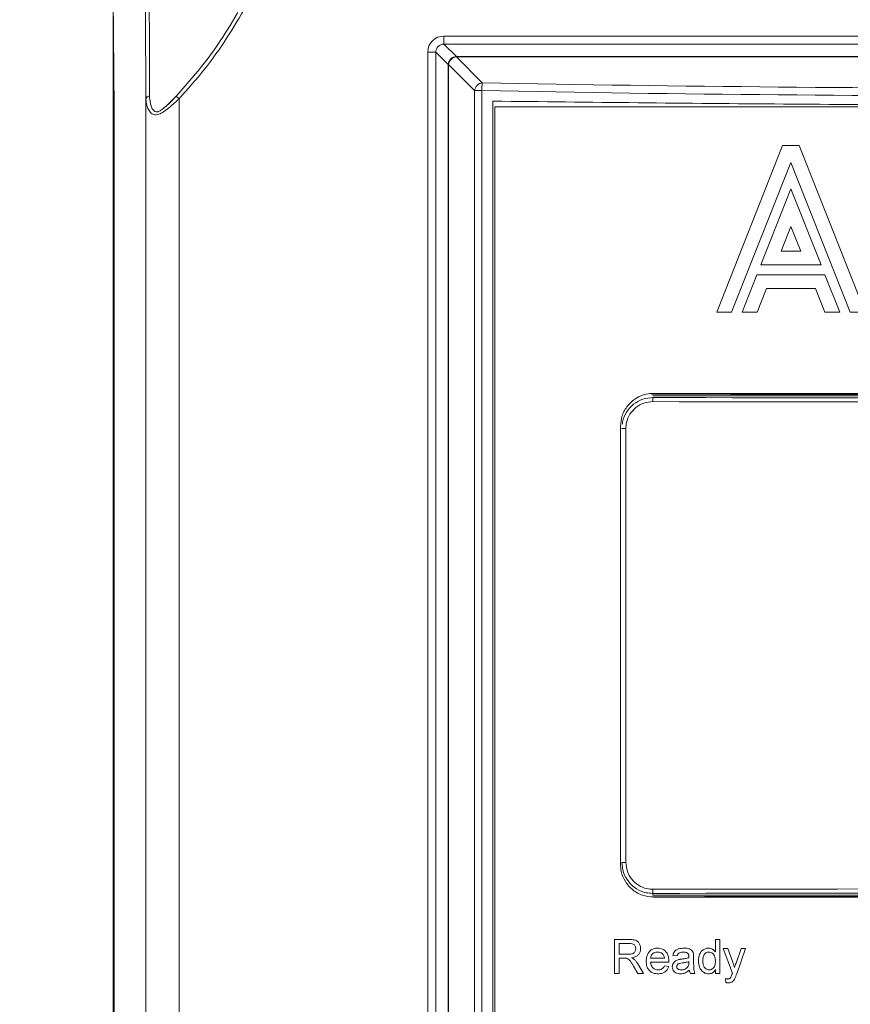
# Model space of a CAD drawing. Header units: millimetres. Extents: x 0 to 2100, y 0 to 1485.
# Tile 45 of 123: x 293 to 356, y 1168 to 1242. Entities that reach past the tile are written whole.
import ezdxf

# ---------------------------------------------------------------- set-up
doc = ezdxf.new("R2010")
doc.units = ezdxf.units.MM
doc.header["$LTSCALE"] = 5
doc.styles.add('SLDTEXTSTYLE1', font='TXT', dxfattribs={"width": 0.75})
doc.dimstyles.new('SLDDIMSTYLE0', dxfattribs={"dimtxt": 12.5, "dimasz": 15, "dimexe": 0, "dimexo": 0.0625, "dimgap": 3.125, "dimtad": 1, "dimdec": 0, "dimlfac": 0.8, "dimrnd": 1e-09, "dimzin": 12, "dimdsep": 46, "dimtxsty": 'SLDTEXTSTYLE1', "dimblk1": 'CLOSED', "dimblk2": 'CLOSED', "dimsah": 1, "dimcen": 0.09, "dimadec": 0, "dimazin": 3, "dimtfac": 1, "dimtofl": 0, "dimtmove": 0, "dimatfit": 3, "dimldrblk": 'CLOSED', "dimfxl": 0, "dimfrac": 2, "dimtolj": 1, "dimtzin": 12, "dimarcsym": 0})

# ---------------------------------------------------------------- blocks, each defined once
blk = doc.blocks.new('_CLOSED')
at = {"color": 0, "linetype": 'ByBlock', "lineweight": -2}
for p, q in [((-1, 0.166667), (0, 0)), ((-1, 0.166667), (-1, -0.166667)), ((0, 0), (-1, -0.166667)), ((0, 0), (-1, 0))]:
    blk.add_line(p, q, dxfattribs=at)
blk = doc.blocks.new('_D')
at = {"color": 7, "linetype": 'Continuous', "lineweight": 0}
for p, q in [((301.238, 1333.141), (244.988, 1333.141)), ((249.988, 749.339), (249.988, 1333.141)), ((315.85, 749.339), (244.988, 749.339))]:
    blk.add_line(p, q, dxfattribs=at)
at = {"color": 7, "linetype": 'Continuous', "lineweight": 0, "xscale": 15, "yscale": 15}
for p, rotation in [((249.988, 1333.141, -164.067), 90.0000000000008), ((249.988, 749.339, -164.067), 270.0000000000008)]:
    blk.add_blockref('_CLOSED', p, dxfattribs=dict(at, rotation=rotation))
at = {"color": 7, "linetype": 'Continuous', "lineweight": 0, "insert": (233.875, 1027.386), "char_height": 12.5, "attachment_point": 1, "rotation": 90, "style": 'SLDTEXTSTYLE1'}
blk.add_mtext('467', dxfattribs=at)

msp = doc.modelspace()

# ---------------------------------------------------------------- linework, layer by layer
at = {"color": 7, "linetype": 'Continuous', "lineweight": 15}
for p, q in [((299.988, 1245.276), (300.049, 1238.337)), ((299.993, 1048.26), (299.993, 1244.177)), ((300.055, 1237.325), (299.996, 1244.175)), ((325.033, 1240.346), (325.033, 1240.962)), ((325.033, 1240.962), (420.494, 1240.962)), ((325.033, 1240.346), (325.967, 1239.412)), ((420.494, 1240.346), (325.033, 1240.346)), ((323.802, 1065.893), (323.802, 1239.731)), ((324.417, 1239.731), (323.802, 1239.731)), ((325.351, 1238.796), (324.417, 1239.731)), ((324.417, 1239.731), (324.417, 1065.893)), ((325.967, 1239.387), (325.967, 1239.412)), ((325.967, 1239.412), (419.56, 1239.412)), ((419.56, 1239.387), (325.967, 1239.387)), ((325.967, 1239.387), (327.934, 1237.42)), ((325.351, 1238.796), (325.376, 1238.796)), ((325.351, 1066.693), (325.351, 1238.796)), ((327.343, 1236.829), (325.376, 1238.796)), ((325.376, 1238.796), (325.376, 1066.693)), ((302.477, 791.407), (302.477, 1236.203)), ((304.759, 1236.407), (304.977, 1236.203)), ((304.977, 1236.203), (304.977, 791.407)), ((327.343, 1236.829), (327.9, 1236.829)), ((327.343, 1073.247), (327.343, 1236.829)), ((327.9, 1236.829), (327.9, 1073.247)), ((300.059, 1235.473), (300.059, 1056.591)), ((328.73, 1074.405), (328.73, 1236.033)), ((328.889, 1074.668), (328.889, 1235.607)), ((416.639, 1235.607), (328.889, 1235.607)), ((345.674, 1220.064), (350.661, 1232.664)), ((350.661, 1232.664), (351.921, 1232.664)), ((351.921, 1232.664), (356.909, 1220.064)), ((351.291, 1231.402), (346.803, 1220.064)), ((355.779, 1220.064), (351.291, 1231.402)), ((349.006, 1223.634), (351.291, 1229.405)), ((351.291, 1229.405), (353.576, 1223.634)), ((350.551, 1224.684), (351.291, 1226.552)), ((351.291, 1226.552), (352.031, 1224.684)), ((352.031, 1224.684), (350.551, 1224.684)), ((353.576, 1223.634), (349.006, 1223.634)), ((347.593, 1220.064), (348.715, 1222.899)), ((348.715, 1222.899), (353.867, 1222.899)), ((353.867, 1222.899), (354.989, 1220.064)), ((349.429, 1221.849), (348.723, 1220.064)), ((353.153, 1221.849), (349.429, 1221.849)), ((353.86, 1220.064), (353.153, 1221.849)), ((346.803, 1220.064), (345.674, 1220.064)), ((348.723, 1220.064), (347.593, 1220.064)), ((354.989, 1220.064), (353.86, 1220.064)), ((356.909, 1220.064), (355.779, 1220.064)), ((404.639, 1213.92), (340.889, 1213.92)), ((404.676, 1213.736), (340.851, 1213.736)), ((338.389, 1211.42), (338.389, 1178.295)), ((338.795, 1211.252), (338.495, 1211.252)), ((338.795, 1211.252), (338.795, 1178.427)), ((338.795, 1178.427), (338.495, 1178.427)), ((340.851, 1176.076), (340.851, 1175.942)), ((340.851, 1175.942), (404.676, 1175.942)), ((340.889, 1175.795), (404.639, 1175.795)), ((339.049, 1172.596), (337.935, 1172.596)), ((337.935, 1172.596), (337.935, 1170.027)), ((338.297, 1171.476), (338.297, 1172.299)), ((338.297, 1172.299), (339.063, 1172.299)), ((345.903, 1172.596), (345.574, 1172.596)), ((345.574, 1172.596), (345.574, 1171.647)), ((345.903, 1170.027), (345.903, 1172.596)), ((338.985, 1171.476), (338.297, 1171.476)), ((342.347, 1171.377), (342.676, 1171.344)), ((346.515, 1171.904), (346.167, 1171.904)), ((346.167, 1171.904), (346.858, 1170.043)), ((346.883, 1170.874), (346.515, 1171.904)), ((347.517, 1171.904), (347.134, 1170.81)), ((347.191, 1169.983), (347.863, 1171.904)), ((347.863, 1171.904), (347.517, 1171.904)), ((338.297, 1170.027), (338.297, 1171.18)), ((338.297, 1171.18), (338.668, 1171.18)), ((340.121, 1170.027), (339.699, 1170.736)), ((341.721, 1171.18), (340.668, 1171.18)), ((340.668, 1170.883), (342.049, 1170.883)), ((342.04, 1170.554), (341.718, 1170.587)), ((343.565, 1170.916), (343.564, 1170.821)), ((343.928, 1170.842), (343.928, 1171.244)), ((337.935, 1170.027), (338.297, 1170.027)), ((339.386, 1170.569), (339.706, 1170.027)), ((339.706, 1170.027), (340.121, 1170.027)), ((343.697, 1170.027), (344.026, 1170.027)), ((345.574, 1170.311), (345.574, 1170.027)), ((345.574, 1170.027), (345.903, 1170.027)), ((346.331, 1169.627), (346.364, 1169.34))]:
    msp.add_line(p, q, dxfattribs=at)
for centre, radius, start, end in [((325.989, 1238.774), 0.638, 91.99808, 178.00192), ((326.048, 1238.716), 0.676, 96.84568, 173.15432), ((328.015, 1236.749), 0.676, 96.84568, 173.15432), ((333.194, 1236.819), 5.294, 173.48695, 179.89399), ((302.731, 1236.148), 0.26, 85.24812, 167.94477), ((343.125, 1176.32), 2.287, 178.29799, 186.1281)]:
    msp.add_arc(centre, radius, start, end, dxfattribs=at)
at = {"color": 8, "linetype": 'Continuous', "lineweight": 15}
msp.add_arc((344.266, 1213.339), 3.427, 175.93033, 180.80702, dxfattribs=at)
at = {"color": 7, "linetype": 'Continuous', "lineweight": 15}
for centre, major_axis, ratio, start_param, end_param in [((325.071, 1239.692), (-0.911, 0.911), 0.970288, 5.512866, 7.053504), ((325.071, 1239.692), (0.482, -0.482), 0.916626, 2.371274, 3.911912), ((300.024, 1235.473), (0, 4.05), 0.008727, 4.712389, 5.497787), ((372.764, 1520.437), (820.225, 0), 0.345565, 4.657707, 4.767071), ((372.764, 1519.846), (820.85, 0), 0.345302, 4.657707, 4.767071), ((372.764, 1256.808), (820.225, 0), 0.052408, 4.673335, 4.751443), ((372.764, 1256.597), (827.25, 0), 0.052388, 4.673788, 4.75099), ((372.764, 1256.909), (826.937, 0), 0.052408, 4.673788, 4.75099), ((372.764, 1132.87), (820.225, 0), 0.052408, 1.531742, 1.609851), ((372.764, 1133.082), (827.25, 0), 0.052388, 1.532196, 1.609397), ((372.764, 1132.77), (826.937, 0), 0.052408, 1.532196, 1.609397)]:
    msp.add_ellipse(centre, major_axis=major_axis, ratio=ratio, start_param=start_param, end_param=end_param, dxfattribs=at)
for points, knots in [([(313.263, 1251.972), (312.957, 1250.765), (312.193, 1247.755), (310.143, 1243.148), (307.565, 1239.115), (305.636, 1236.943), (304.977, 1236.203)], [0, 0, 0, 0, 0.2071828, 0.516646, 0.8350404, 1, 1, 1, 1]), ([(304.759, 1236.407), (305.411, 1237.142), (307.286, 1239.254), (309.862, 1243.241), (311.665, 1247.356), (312.54, 1250.232), (312.801, 1251.31), (312.888, 1251.672)], [0, 0, 0, 0, 0.1684414, 0.4844893, 0.8096748, 0.9360814, 1, 1, 1, 1]), ([(302.477, 1236.203), (302.472, 1236.943), (302.455, 1239.074), (302.432, 1243.1), (302.416, 1247.31), (302.41, 1249.934), (302.408, 1250.718)], [0, 0, 0, 0, 0.177664, 0.51095, 0.853877, 1, 1, 1, 1]), ([(302.702, 1250.793), (302.704, 1250.016), (302.71, 1247.466), (302.724, 1243.291), (302.746, 1239.294), (302.751, 1237.142), (302.753, 1236.407)], [0, 0, 0, 0, 0.14613, 0.479439, 0.822364, 1, 1, 1, 1]), ([(304.977, 1236.203), (304.677, 1235.927), (304.265, 1235.549), (303.725, 1235.165), (303.406, 1235.011), (303.139, 1234.992), (302.9, 1235.084), (302.623, 1235.392), (302.494, 1235.81), (302.481, 1236.125), (302.477, 1236.203)], [0, 0, 0, 0, 0.260238, 0.356024, 0.454887, 0.522332, 0.589189, 0.701894, 0.926438, 1, 1, 1, 1]), ([(302.753, 1236.407), (302.755, 1236.33), (302.763, 1236.023), (302.854, 1235.622), (303.045, 1235.306), (303.214, 1235.211), (303.331, 1235.218), (303.485, 1235.263), (303.692, 1235.388), (304.152, 1235.772), (304.501, 1236.137), (304.759, 1236.407)], [0, 0, 0, 0, 0.078364, 0.31294, 0.422026, 0.480978, 0.531792, 0.538667, 0.629635, 0.725535, 1, 1, 1, 1]), ([(304.763, 1236.415), (304.729, 1236.379), (304.493, 1236.121), (304.118, 1235.736), (303.773, 1235.481), (303.646, 1235.388)], [0, 0, 0, 0, 0.095452, 0.667678, 1, 1, 1, 1]), ([(328.73, 1236.033), (336.063, 1235.949), (350.728, 1235.782), (372.752, 1235.72), (394.783, 1235.782), (409.457, 1235.949), (416.797, 1236.033)], [0, 0, 0, 0, 0.249927, 0.499853, 0.749831, 1, 1, 1, 1]), ([(338.389, 1211.42), (338.416, 1211.7), (338.471, 1212.262), (338.902, 1213.011), (339.535, 1213.576), (340.238, 1213.877), (340.704, 1213.907), (340.889, 1213.92)], [0, 0, 0, 0, 0.214469, 0.428935, 0.64349, 0.858221, 1, 1, 1, 1]), ([(340.839, 1213.291), (340.609, 1213.269), (340.15, 1213.225), (339.538, 1212.874), (339.076, 1212.357), (338.83, 1211.783), (338.805, 1211.403), (338.795, 1211.252)], [0, 0, 0, 0, 0.2146864, 0.4293583, 0.6439293, 0.858303, 1, 1, 1, 1]), ([(340.889, 1175.795), (340.607, 1175.822), (340.045, 1175.878), (339.295, 1176.309), (338.73, 1176.944), (338.431, 1177.647), (338.401, 1178.111), (338.389, 1178.295)], [0, 0, 0, 0, 0.214906, 0.429815, 0.644659, 0.85934, 1, 1, 1, 1]), ([(340.851, 1176.076), (340.675, 1176.087), (340.236, 1176.115), (339.574, 1176.399), (338.978, 1176.931), (338.573, 1177.635), (338.521, 1178.163), (338.495, 1178.427)], [0, 0, 0, 0, 0.142932, 0.357386, 0.571652, 0.785823, 1, 1, 1, 1]), ([(338.795, 1178.427), (338.817, 1178.198), (338.862, 1177.74), (339.214, 1177.129), (339.731, 1176.668), (340.306, 1176.422), (340.687, 1176.397), (340.839, 1176.388)], [0, 0, 0, 0, 0.21414, 0.428293, 0.642568, 0.85705, 1, 1, 1, 1]), ([(339.91, 1171.903), (339.901, 1172), (339.883, 1172.17), (339.765, 1172.371), (339.621, 1172.499), (339.381, 1172.588), (339.186, 1172.592), (339.049, 1172.596)], [0, 0, 0, 0, 0.227793, 0.401835, 0.539885, 0.677756, 1, 1, 1, 1]), ([(339.063, 1172.299), (339.138, 1172.296), (339.255, 1172.29), (339.401, 1172.222), (339.487, 1172.13), (339.54, 1172.017), (339.545, 1171.936), (339.548, 1171.895)], [0, 0, 0, 0, 0.312638, 0.487299, 0.662951, 0.829785, 1, 1, 1, 1]), ([(339.548, 1171.895), (339.541, 1171.834), (339.53, 1171.73), (339.45, 1171.605), (339.34, 1171.522), (339.178, 1171.481), (339.056, 1171.478), (338.985, 1171.476)], [0, 0, 0, 0, 0.229564, 0.385101, 0.541233, 0.734744, 1, 1, 1, 1]), ([(339.229, 1171.213), (339.36, 1171.24), (339.56, 1171.283), (339.772, 1171.462), (339.88, 1171.648), (339.907, 1171.803), (339.91, 1171.889), (339.91, 1171.903)], [0, 0, 0, 0, 0.368489, 0.564546, 0.760629, 0.959147, 1, 1, 1, 1]), ([(341.206, 1171.937), (341.099, 1171.928), (340.903, 1171.913), (340.652, 1171.765), (340.473, 1171.562), (340.356, 1171.281), (340.345, 1171.07), (340.338, 1170.95)], [0, 0, 0, 0, 0.21513, 0.394773, 0.574206, 0.757341, 1, 1, 1, 1]), ([(340.668, 1171.18), (340.677, 1171.238), (340.694, 1171.347), (340.786, 1171.481), (340.911, 1171.578), (341.056, 1171.633), (341.158, 1171.638), (341.204, 1171.641)], [0, 0, 0, 0, 0.224754, 0.416817, 0.608166, 0.823792, 1, 1, 1, 1]), ([(341.204, 1171.641), (341.242, 1171.639), (341.336, 1171.634), (341.479, 1171.588), (341.562, 1171.517), (341.601, 1171.483)], [0, 0, 0, 0, 0.256512, 0.650716, 1, 1, 1, 1]), ([(342.051, 1170.968), (342.043, 1171.099), (342.029, 1171.325), (341.89, 1171.617), (341.689, 1171.813), (341.448, 1171.923), (341.282, 1171.932), (341.206, 1171.937)], [0, 0, 0, 0, 0.271321, 0.464146, 0.65773, 0.842398, 1, 1, 1, 1]), ([(341.601, 1171.483), (341.619, 1171.461), (341.666, 1171.404), (341.705, 1171.297), (341.716, 1171.215), (341.721, 1171.18)], [0, 0, 0, 0, 0.254528, 0.673244, 1, 1, 1, 1]), ([(343.197, 1171.937), (343.052, 1171.928), (342.836, 1171.914), (342.577, 1171.79), (342.416, 1171.618), (342.372, 1171.464), (342.347, 1171.377)], [0, 0, 0, 0, 0.388504, 0.5739631, 0.7613986, 1, 1, 1, 1]), ([(342.676, 1171.344), (342.695, 1171.396), (342.724, 1171.481), (342.81, 1171.572), (342.945, 1171.635), (343.059, 1171.638), (343.138, 1171.641)], [0, 0, 0, 0, 0.272383, 0.439754, 0.607794, 1, 1, 1, 1]), ([(343.138, 1171.641), (343.169, 1171.64), (343.23, 1171.638), (343.338, 1171.621), (343.424, 1171.585), (343.471, 1171.549), (343.48, 1171.541)], [0, 0, 0, 0, 0.253428, 0.507272, 0.901117, 1, 1, 1, 1]), ([(343.912, 1171.525), (343.896, 1171.58), (343.867, 1171.678), (343.762, 1171.801), (343.586, 1171.895), (343.387, 1171.933), (343.245, 1171.936), (343.197, 1171.937)], [0, 0, 0, 0, 0.188972, 0.3331, 0.528806, 0.840456, 1, 1, 1, 1]), ([(343.48, 1171.541), (343.499, 1171.52), (343.535, 1171.478), (343.561, 1171.389), (343.564, 1171.325), (343.565, 1171.289)], [0, 0, 0, 0, 0.303169, 0.605114, 1, 1, 1, 1]), ([(343.928, 1171.244), (343.927, 1171.268), (343.927, 1171.315), (343.925, 1171.409), (343.917, 1171.479), (343.912, 1171.525)], [0, 0, 0, 0, 0.25045, 0.500915, 1, 1, 1, 1]), ([(345.067, 1171.937), (344.98, 1171.929), (344.806, 1171.912), (344.583, 1171.778), (344.408, 1171.564), (344.308, 1171.283), (344.296, 1171.069), (344.29, 1170.964)], [0, 0, 0, 0, 0.185805, 0.373096, 0.54026, 0.77347, 1, 1, 1, 1]), ([(344.619, 1170.965), (344.624, 1171.074), (344.631, 1171.242), (344.72, 1171.451), (344.834, 1171.567), (344.964, 1171.631), (345.048, 1171.638), (345.088, 1171.641)], [0, 0, 0, 0, 0.353783, 0.539483, 0.726454, 0.870068, 1, 1, 1, 1]), ([(345.574, 1171.647), (345.516, 1171.719), (345.42, 1171.838), (345.23, 1171.926), (345.118, 1171.934), (345.067, 1171.937)], [0, 0, 0, 0, 0.45072, 0.744756, 1, 1, 1, 1]), ([(345.088, 1171.641), (345.139, 1171.636), (345.241, 1171.625), (345.372, 1171.545), (345.482, 1171.421), (345.563, 1171.214), (345.57, 1171.044), (345.574, 1170.94)], [0, 0, 0, 0, 0.158914, 0.31879, 0.468575, 0.675078, 1, 1, 1, 1]), ([(338.668, 1171.18), (338.683, 1171.18), (338.713, 1171.18), (338.772, 1171.178), (338.817, 1171.172), (338.846, 1171.168)], [0, 0, 0, 0, 0.250264, 0.500558, 1, 1, 1, 1]), ([(338.846, 1171.168), (338.901, 1171.147), (339.022, 1171.1), (339.152, 1170.938), (339.271, 1170.757), (339.347, 1170.632), (339.386, 1170.569)], [0, 0, 0, 0, 0.208581, 0.467053, 0.733232, 1, 1, 1, 1]), ([(339.429, 1171.086), (339.414, 1171.099), (339.383, 1171.124), (339.317, 1171.168), (339.264, 1171.195), (339.229, 1171.213)], [0, 0, 0, 0, 0.251117, 0.50232, 1, 1, 1, 1]), ([(339.699, 1170.736), (339.68, 1170.768), (339.641, 1170.831), (339.557, 1170.953), (339.48, 1171.033), (339.429, 1171.086)], [0, 0, 0, 0, 0.250613, 0.501321, 1, 1, 1, 1]), ([(340.338, 1170.95), (340.347, 1170.816), (340.361, 1170.592), (340.506, 1170.305), (340.705, 1170.119), (340.956, 1170.01), (341.133, 1170), (341.223, 1169.994)], [0, 0, 0, 0, 0.269519, 0.454611, 0.640526, 0.816127, 1, 1, 1, 1]), ([(341.229, 1170.291), (341.162, 1170.296), (341.027, 1170.307), (340.858, 1170.412), (340.744, 1170.557), (340.685, 1170.718), (340.673, 1170.83), (340.668, 1170.883)], [0, 0, 0, 0, 0.219622, 0.44189, 0.631024, 0.821842, 1, 1, 1, 1]), ([(341.718, 1170.587), (341.681, 1170.523), (341.618, 1170.413), (341.453, 1170.317), (341.324, 1170.294), (341.245, 1170.291), (341.229, 1170.291)], [0, 0, 0, 0, 0.35967, 0.611114, 0.918377, 1, 1, 1, 1]), ([(342.049, 1170.883), (342.049, 1170.89), (342.05, 1170.904), (342.05, 1170.933), (342.05, 1170.954), (342.051, 1170.968)], [0, 0, 0, 0, 0.250001, 0.500002, 1, 1, 1, 1]), ([(342.75, 1171.057), (342.664, 1171.025), (342.523, 1170.971), (342.385, 1170.811), (342.323, 1170.664), (342.317, 1170.566), (342.314, 1170.525)], [0, 0, 0, 0, 0.367435, 0.601377, 0.834962, 1, 1, 1, 1]), ([(342.643, 1170.543), (342.646, 1170.57), (342.651, 1170.622), (342.695, 1170.69), (342.765, 1170.748), (342.894, 1170.79), (343.001, 1170.805), (343.07, 1170.814)], [0, 0, 0, 0, 0.140504, 0.281914, 0.419033, 0.624711, 1, 1, 1, 1]), ([(343.021, 1171.105), (342.998, 1171.102), (342.953, 1171.096), (342.862, 1171.082), (342.795, 1171.067), (342.75, 1171.057)], [0, 0, 0, 0, 0.25006, 0.500133, 1, 1, 1, 1]), ([(343.564, 1171.213), (343.52, 1171.199), (343.431, 1171.171), (343.25, 1171.136), (343.112, 1171.117), (343.021, 1171.105)], [0, 0, 0, 0, 0.250497, 0.500919, 1, 1, 1, 1]), ([(343.07, 1170.814), (343.112, 1170.82), (343.196, 1170.831), (343.362, 1170.858), (343.484, 1170.893), (343.565, 1170.916)], [0, 0, 0, 0, 0.250534, 0.5011141, 1, 1, 1, 1]), ([(343.564, 1170.821), (343.563, 1170.798), (343.562, 1170.753), (343.554, 1170.664), (343.531, 1170.602), (343.515, 1170.56)], [0, 0, 0, 0, 0.25237, 0.504936, 1, 1, 1, 1]), ([(343.565, 1171.289), (343.565, 1171.283), (343.565, 1171.27), (343.564, 1171.245), (343.564, 1171.225), (343.564, 1171.213)], [0, 0, 0, 0, 0.250248, 0.50044, 1, 1, 1, 1]), ([(344.026, 1170.027), (344, 1170.093), (343.948, 1170.224), (343.929, 1170.501), (343.928, 1170.707), (343.928, 1170.842)], [0, 0, 0, 0, 0.253816, 0.507661, 1, 1, 1, 1]), ([(344.29, 1170.964), (344.302, 1170.808), (344.323, 1170.557), (344.497, 1170.253), (344.71, 1170.072), (344.917, 1170), (345.035, 1169.996), (345.068, 1169.994)], [0, 0, 0, 0, 0.334501, 0.538314, 0.743185, 0.9285, 1, 1, 1, 1]), ([(345.102, 1170.291), (345.052, 1170.296), (344.952, 1170.306), (344.821, 1170.388), (344.716, 1170.507), (344.631, 1170.702), (344.624, 1170.862), (344.619, 1170.965)], [0, 0, 0, 0, 0.16096, 0.322597, 0.484719, 0.671132, 1, 1, 1, 1]), ([(345.574, 1170.94), (345.569, 1170.835), (345.561, 1170.674), (345.468, 1170.474), (345.348, 1170.356), (345.217, 1170.297), (345.133, 1170.292), (345.102, 1170.291)], [0, 0, 0, 0, 0.346078, 0.533202, 0.72131, 0.895845, 1, 1, 1, 1]), ([(347.011, 1170.461), (347.002, 1170.496), (346.983, 1170.566), (346.943, 1170.704), (346.907, 1170.806), (346.883, 1170.874)], [0, 0, 0, 0, 0.250072, 0.500161, 1, 1, 1, 1]), ([(347.134, 1170.81), (347.113, 1170.752), (347.083, 1170.665), (347.042, 1170.549), (347.021, 1170.491), (347.011, 1170.461)], [0, 0, 0, 0, 0.499997, 0.749999, 1, 1, 1, 1]), ([(341.223, 1169.994), (341.342, 1170.002), (341.543, 1170.016), (341.794, 1170.153), (341.959, 1170.334), (342.014, 1170.482), (342.04, 1170.554)], [0, 0, 0, 0, 0.330702, 0.558274, 0.786321, 1, 1, 1, 1]), ([(342.314, 1170.525), (342.319, 1170.462), (342.33, 1170.334), (342.428, 1170.176), (342.573, 1170.059), (342.746, 1170.002), (342.871, 1169.997), (342.928, 1169.994)], [0, 0, 0, 0, 0.205878, 0.414435, 0.590323, 0.811189, 1, 1, 1, 1]), ([(343.004, 1170.291), (342.946, 1170.294), (342.856, 1170.298), (342.743, 1170.35), (342.681, 1170.412), (342.647, 1170.48), (342.645, 1170.523), (342.643, 1170.543)], [0, 0, 0, 0, 0.3501694, 0.5449928, 0.7408963, 0.8765547, 1, 1, 1, 1]), ([(342.928, 1169.994), (342.991, 1169.997), (343.154, 1170.006), (343.388, 1170.097), (343.533, 1170.208), (343.598, 1170.258)], [0, 0, 0, 0, 0.25521, 0.665031, 1, 1, 1, 1]), ([(343.515, 1170.56), (343.477, 1170.51), (343.402, 1170.411), (343.23, 1170.319), (343.092, 1170.293), (343.015, 1170.291), (343.004, 1170.291)], [0, 0, 0, 0, 0.307638, 0.614853, 0.945136, 1, 1, 1, 1]), ([(343.598, 1170.258), (343.603, 1170.237), (343.612, 1170.195), (343.638, 1170.115), (343.674, 1170.062), (343.697, 1170.027)], [0, 0, 0, 0, 0.252097, 0.504574, 1, 1, 1, 1]), ([(345.068, 1169.994), (345.137, 1170), (345.274, 1170.012), (345.458, 1170.13), (345.535, 1170.25), (345.574, 1170.311)], [0, 0, 0, 0, 0.325413, 0.654956, 1, 1, 1, 1]), ([(346.832, 1169.967), (346.826, 1169.947), (346.813, 1169.907), (346.786, 1169.828), (346.761, 1169.77), (346.744, 1169.732)], [0, 0, 0, 0, 0.25059, 0.501179, 1, 1, 1, 1]), ([(346.858, 1170.043), (346.856, 1170.037), (346.851, 1170.024), (346.842, 1169.999), (346.836, 1169.979), (346.832, 1169.967)], [0, 0, 0, 0, 0.250012, 0.500027, 1, 1, 1, 1]), ([(347.015, 1169.586), (347.032, 1169.618), (347.066, 1169.683), (347.124, 1169.815), (347.164, 1169.916), (347.191, 1169.983)], [0, 0, 0, 0, 0.250574, 0.501, 1, 1, 1, 1]), ([(346.496, 1169.599), (346.482, 1169.6), (346.454, 1169.601), (346.399, 1169.609), (346.358, 1169.62), (346.331, 1169.627)], [0, 0, 0, 0, 0.251241, 0.502421, 1, 1, 1, 1]), ([(346.364, 1169.34), (346.381, 1169.335), (346.414, 1169.325), (346.48, 1169.308), (346.532, 1169.305), (346.566, 1169.303)], [0, 0, 0, 0, 0.25066, 0.501446, 1, 1, 1, 1]), ([(346.744, 1169.732), (346.73, 1169.712), (346.702, 1169.672), (346.642, 1169.624), (346.569, 1169.602), (346.519, 1169.6), (346.496, 1169.599)], [0, 0, 0, 0, 0.245551, 0.492532, 0.768729, 1, 1, 1, 1]), ([(346.566, 1169.303), (346.626, 1169.307), (346.736, 1169.316), (346.888, 1169.407), (346.967, 1169.508), (347.007, 1169.574), (347.015, 1169.586)], [0, 0, 0, 0, 0.319779, 0.583986, 0.921611, 1, 1, 1, 1])]:
    msp.add_open_spline(points, degree=3, knots=knots, dxfattribs=at)
at = {"color": 8, "linetype": 'Continuous', "lineweight": 15}
msp.add_open_spline([(338.533, 1211.586), (338.538, 1211.648), (338.567, 1211.972), (338.824, 1212.525), (339.35, 1213.122), (340.058, 1213.526), (340.587, 1213.578), (340.851, 1213.603)], degree=3, knots=[0, 0, 0, 0, 0.055396, 0.291361, 0.527514, 0.763752, 1, 1, 1, 1], dxfattribs=at)

# ---------------------------------------------------------------- dimensions: what is measured, and where the dimension line sits
at = {"color": 7, "linetype": 'Continuous', "lineweight": 0}
dim = msp.add_linear_dim(base=(249.988, 1333.141), p1=(320.85, 749.339), p2=(306.238, 1333.141), angle=90, dimstyle='SLDDIMSTYLE0', dxfattribs=at)
dim.commit()
dim.dimension.update_dxf_attribs({"geometry": '_D', "text_midpoint": (249.988, 1041.24), "dimtype": 160})

doc.saveas('drawing.dxf')
